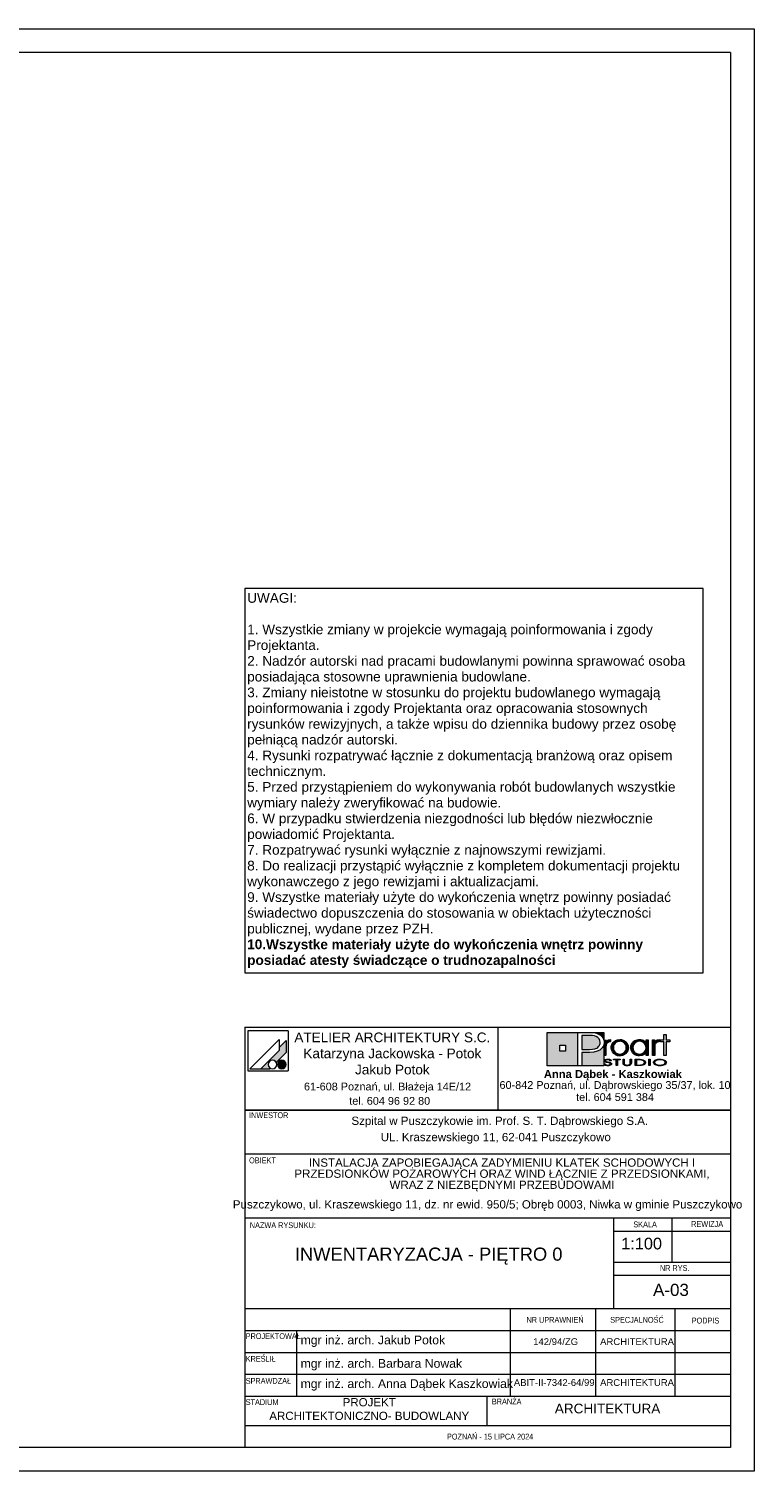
# Paper-space layout 'A-03 INWENTARYZACJA - PIĘTRO 0' of a CAD drawing. Header units: millimetres. Extents: x 0 to 594, y 0 to 297.
# Tile 11 of 11: x 445 to 594, y 0 to 297. Entities that reach past the tile are written whole.
import ezdxf
from ezdxf.xclip import XClip

# ---------------------------------------------------------------- set-up
doc = ezdxf.new("R2010")
doc.units = ezdxf.units.MM
doc.header["$MEASUREMENT"] = 0
doc.header["$XCLIPFRAME"] = 0
doc.layers.add('0_Nr_pióra__2', color=8, linetype='Continuous', lineweight=13)
for name, color, linetype, lineweight, true_color in [('0_Nr_pióra__249', 7, 'Continuous', 5, 0x191919), ('A_Arkusz_Nr_pióra__19', 7, 'Continuous', 5, 0x191919), ('A_Arkusz_Nr_pióra__255', 7, 'Continuous', 15, 0x242424)]:
    doc.layers.add(name, color=color, linetype=linetype, lineweight=lineweight, true_color=true_color)
doc.styles.add('STYL_AUTOMATYCZNY_1', font='arial.ttf')
doc.styles.add('STYL_AUTOMATYCZNY_2', font='ARIALN.TTF')
doc.styles.add('STYL_AUTOMATYCZNY_3', font='arial.ttf')

# ---------------------------------------------------------------- blocks, each defined once
blk = doc.blocks.new('Rysunek_1_1', base_point=(-1772.83, -399.92))
at = {"layer": '0_Nr_pióra__2', "color": 8, "linetype": 'Continuous', "lineweight": 13}
for p, q in [((583.53, 181.78), (489.1, 181.78)), ((489.1, 181.78), (489.1, 102.59)), ((583.53, 102.59), (583.53, 181.78)), ((489.1, 102.59), (583.53, 102.59))]:
    blk.add_line(p, q, dxfattribs=at)
at = {"layer": '0_Nr_pióra__2', "color": 8, "linetype": 'Continuous', "lineweight": 13, "insert": (489.6, 180.82), "char_height": 2, "width": 93.4245, "attachment_point": 1, "line_spacing_factor": 0.972584, "style": 'STYL_AUTOMATYCZNY_1'}
blk.add_mtext('\\A1;{\\pql;\\fArial|b0|i0|c238|p0;\\W1.000000;UWAGI:\\P\\pql;\\fArial|b0|i0|c238|p0;\\W1.000000;\\P\\pql;\\fArial|b0|i0|c238|p0;\\W1.000000;1. Wszystkie zmiany w projekcie wymagają poinformowania i zgody Projektanta.\\P\\pql;\\fArial|b0|i0|c238|p0;\\W1.000000;2. Nadzór autorski nad pracami budowlanymi powinna sprawować osoba posiadająca stosowne uprawnienia budowlane.\\P\\pql;\\fArial|b0|i0|c238|p0;\\W1.000000;3. Zmiany nieistotne w stosunku do projektu budowlanego wymagają poinformowania i zgody Projektanta oraz opracowania stosownych rysunków rewizyjnych, a także wpisu do dziennika budowy przez osobę pełniącą nadzór autorski.\\P\\pql;\\fArial|b0|i0|c238|p0;\\W1.000000;4. Rysunki rozpatrywać łącznie z dokumentacją branżową oraz opisem technicznym.\\P\\pql;\\pt3.76365;\\fArial|b0|i0|c238|p0;\\W1.000000;5. Przed przystąpieniem do wykonywania robót budowlanych wszystkie wymiary należy zweryfikować na budowie.\\P\\pql;\\fArial|b0|i0|c238|p0;\\W1.000000;6. W przypadku stwierdzenia niezgodności lub błędów niezwłocznie powiadomić Projektanta.\\P\\pql;\\fArial|b0|i0|c238|p0;\\W1.000000;7. Rozpatrywać rysunki wyłącznie z najnowszymi rewizjami.\\P\\pql;\\fArial|b0|i0|c238|p0;\\W1.000000;8. Do realizacji przystąpić wyłącznie z kompletem dokumentacji projektu wykonawczego z jego rewizjami i aktualizacjami.\\P\\pql;\\fArial|b0|i0|c238|p0;\\W1.000000;9. Wszystke materiały użyte do wykończenia wnętrz powinny posiadać świadectwo dopuszczenia do stosowania w obiektach użyteczności publicznej, wydane przez PZH.\\P\\pql;\\fArial|b1|i0|c238|p0;\\W1.000000;10.Wszystke materiały użyte do wykończenia wnętrz powinny posiadać atesty świadczące o trudnozapalności}', dxfattribs=at)

psp = doc.layouts.new('A-03 INWENTARYZACJA - PIĘTRO 0')

# ---------------------------------------------------------------- hatches: boundary and pattern name
at = {"layer": 'A_Arkusz_Nr_pióra__19', "linetype": 'Continuous', "lineweight": 0, "true_color": 0x131313}
h = psp.add_hatch(color=250, dxfattribs=at)
h.paths.add_polyline_path([(551.36, 90.34), (557.71, 90.34), (557.71, 83.46), (551.36, 83.46)])
h.paths.add_polyline_path([(553.96, 87.69), (555.15, 87.69), (555.15, 86.49), (553.96, 86.49)], flags=0)
for points in [[(560.17, 89.71), (559.71, 89.72), (558.53, 89.72), (558.53, 86.86), (560.06, 86.86), (560.69, 86.89), (561.19, 86.98), (561.59, 87.13), (561.79, 87.26), (561.96, 87.42), (562.11, 87.61), (562.21, 87.83), (562.28, 88.05), (562.3, 88.28), (562.24, 88.67), (562.07, 89), (561.78, 89.3), (561.48, 89.48), (561.12, 89.62), (560.71, 89.69), (560.5, 89.71)], [(563.03, 90.34), (563.02, 88.83), (562.99, 88.95), (562.83, 89.25), (562.63, 89.52), (562.39, 89.75), (562.11, 89.94), (561.83, 90.07), (561.54, 90.17), (561.23, 90.25), (560.87, 90.3), (560.07, 90.33), (560.02, 90.34)], [(558.53, 83.46), (563.03, 83.46), (563.03, 87.7), (562.73, 87.14), (562.24, 86.71), (561.69, 86.45), (561.02, 86.29), (560.24, 86.24), (558.53, 86.24)]]:
    psp.add_hatch(color=250, dxfattribs=at).paths.add_polyline_path(points)
at = {"layer": 'A_Arkusz_Nr_pióra__19', "linetype": 'Continuous', "lineweight": 5, "true_color": 0x191919}
for points in [[(575.85, 85.58), (575.41, 85.58), (575.41, 88.44), (574.7, 88.44), (574.7, 88.81), (575.41, 88.81), (575.41, 89.94), (575.85, 89.94), (575.85, 88.81), (576.66, 88.81), (576.66, 88.44), (575.85, 88.44)], [(497.6, 88.67), (496.2, 87.26), (496.2, 86.61), (492.43, 82.85), (494.24, 82.85), (494.35, 82.96), (494.22, 83.05), (494.11, 83.16), (494.02, 83.29), (493.96, 83.43), (493.92, 83.58), (493.91, 83.73), (493.92, 83.88), (493.96, 84.03), (494.02, 84.17), (494.11, 84.3), (494.22, 84.4), (494.35, 84.49), (494.49, 84.56), (494.64, 84.6), (494.79, 84.61), (494.94, 84.6), (495.09, 84.56), (495.23, 84.49), (495.36, 84.4), (495.46, 84.3), (495.56, 84.16), (497.6, 86.21), (497.6, 86.51)], [(497.6, 86.21), (497.6, 88.67), (496.2, 87.26), (496.2, 86.61), (492.43, 82.85), (494.24, 82.85), (494.35, 82.96, -1.314777), (495.56, 84.16)], [(563.46, 88.83), (563.02, 88.83), (563.02, 85.58), (563.48, 85.58), (563.49, 87.54, -0.145311), (563.61, 87.99, -0.140329), (564.1, 88.38), (564.45, 88.45), (564.45, 88.88), (564.01, 88.81), (563.68, 88.63), (563.46, 88.34)], [(564.56, 87.22), (564.58, 87.43), (564.63, 87.65), (564.71, 87.86), (564.82, 88.06), (564.95, 88.25), (565.11, 88.41), (565.48, 88.67), (565.88, 88.83), (566.33, 88.89), (566.35, 88.89), (566.33, 88.52), (566.17, 88.5), (566, 88.47), (565.83, 88.41), (565.67, 88.34), (565.53, 88.24), (565.39, 88.13), (565.17, 87.86), (565.04, 87.55), (565, 87.2), (565.04, 86.84), (565.18, 86.52), (565.4, 86.24), (565.68, 86.04), (565.99, 85.91), (566.17, 85.89), (566.15, 85.52), (565.88, 85.55), (565.47, 85.71), (565.11, 85.97), (564.8, 86.33), (564.62, 86.75)], [(566.86, 85.58), (566.6, 85.52), (566.33, 85.5), (566.15, 85.52), (566.17, 85.89), (566.34, 85.87), (566.69, 85.91), (567, 86.04), (567.28, 86.26), (567.5, 86.53), (567.62, 86.85), (567.64, 86.96), (568.05, 86.8), (567.97, 86.56), (567.8, 86.26), (567.61, 86.03), (567.38, 85.84), (567.12, 85.68)], [(566.33, 88.52), (566.68, 88.47), (567, 88.33), (567.29, 88.11), (567.5, 87.85), (567.62, 87.55), (567.67, 87.21), (567.64, 86.96), (568.05, 86.8), (568.07, 86.87), (568.1, 87.2), (568.08, 87.43), (568.03, 87.67), (567.93, 87.91), (567.77, 88.17), (567.56, 88.4), (567.3, 88.6), (567, 88.76), (566.68, 88.85), (566.35, 88.89)], [(574.14, 88.38), (574.05, 88.34), (573.97, 88.29), (573.87, 88.23), (573.76, 88.12), (573.67, 88.01), (573.6, 87.9), (573.56, 87.78), (573.53, 87.63), (573.52, 87.46), (573.52, 85.58), (573.07, 85.58), (573.07, 88.81), (573.5, 88.81), (573.5, 88.34), (573.72, 88.63), (574.05, 88.81), (574.49, 88.88), (574.49, 88.45), (574.36, 88.43), (574.24, 88.41)], [(496.36, 84.53), (497.02, 82.9, -0.39153), (495.92, 83.36, -0.418968)], [(496.36, 84.53), (497.02, 82.9, 0.455663), (497.49, 84.15, 0.390402)], [(563.33, 83.87), (563.06, 83.87), (563.08, 83.79), (563.13, 83.71), (563.2, 83.64), (563.28, 83.59), (563.36, 83.56), (563.43, 83.54), (563.48, 83.52), (563.61, 83.49), (563.74, 83.48), (563.82, 83.49), (563.9, 83.48), (564.05, 83.49), (564.24, 83.53), (564.41, 83.6), (564.52, 83.68), (564.59, 83.77), (564.62, 83.87), (564.61, 83.92), (564.58, 83.98), (564.55, 84.03), (564.49, 84.08), (564.44, 84.12), (564.35, 84.16), (564.3, 84.18), (564.2, 84.21), (564.16, 84.22), (564.15, 84.07), (564.19, 84.05), (564.29, 84), (564.34, 83.93), (564.36, 83.86), (564.35, 83.8), (564.31, 83.74), (564.23, 83.68), (564.17, 83.65), (564.11, 83.64), (564.02, 83.61), (563.94, 83.6), (563.87, 83.6), (563.8, 83.6), (563.71, 83.61), (563.63, 83.62), (563.56, 83.64), (563.49, 83.67), (563.45, 83.7), (563.39, 83.74), (563.35, 83.8)], [(564.29, 84.49), (564.55, 84.49), (564.53, 84.59), (564.47, 84.67), (564.35, 84.75), (564.21, 84.81), (564.04, 84.84), (563.85, 84.85), (563.66, 84.84), (563.49, 84.8), (563.34, 84.74), (563.23, 84.67), (563.16, 84.59), (563.14, 84.5), (563.16, 84.4), (563.22, 84.33), (563.32, 84.26), (563.4, 84.22), (563.47, 84.2), (563.53, 84.19), (563.65, 84.16), (563.76, 84.15), (563.88, 84.13), (563.99, 84.11), (564.07, 84.09), (564.15, 84.07), (564.16, 84.22), (564.04, 84.24), (563.88, 84.26), (563.69, 84.3), (563.6, 84.32), (563.52, 84.35), (563.45, 84.39), (563.41, 84.44), (563.4, 84.5), (563.42, 84.57), (563.46, 84.62), (563.54, 84.67), (563.62, 84.7), (563.72, 84.73), (563.81, 84.73), (563.9, 84.73), (563.99, 84.72), (564.07, 84.7), (564.15, 84.67), (564.22, 84.62), (564.27, 84.56)], [(565.85, 83.5), (565.6, 83.5), (565.6, 84.71), (565.02, 84.71), (565.02, 84.83), (566.43, 84.83), (566.43, 84.71), (565.85, 84.71)], [(568.45, 83.6), (568.36, 83.56), (568.25, 83.52), (568.12, 83.5), (567.99, 83.48), (567.86, 83.48), (567.67, 83.49), (567.5, 83.52), (567.34, 83.56), (567.15, 83.67), (567.03, 83.82), (567, 84), (567, 84.83), (567.25, 84.83), (567.25, 84), (567.26, 83.9), (567.31, 83.81), (567.37, 83.74, 0.154269), (567.86, 83.61, 0.149724), (568.34, 83.73), (568.41, 83.81)], [(568.41, 83.81), (568.45, 83.9), (568.46, 84), (568.46, 84.83), (568.72, 84.83), (568.72, 84), (568.7, 83.86), (568.63, 83.74), (568.53, 83.65), (568.45, 83.6)], [(569.76, 83.62), (570.04, 83.62), (570.04, 83.5), (569.51, 83.5), (569.51, 84.83), (570.04, 84.83), (570.04, 84.71), (569.76, 84.71)], [(570.23, 84.83), (570.55, 84.82), (570.75, 84.79), (570.75, 84.66), (570.59, 84.68), (570.38, 84.7), (570.13, 84.71), (570.04, 84.71), (570.04, 84.83)], [(570.74, 83.53), (570.72, 83.53), (570.5, 83.51), (570.25, 83.5), (570.04, 83.5), (570.04, 83.62), (570.13, 83.62), (570.28, 83.62), (570.45, 83.63), (570.53, 83.63), (570.66, 83.65), (570.74, 83.67)], [(571.07, 84.72), (571.23, 84.65), (571.36, 84.58), (571.48, 84.49), (571.57, 84.38), (571.62, 84.27), (571.64, 84.16), (571.61, 84.02), (571.53, 83.89), (571.39, 83.77), (571.25, 83.68), (571.09, 83.62), (570.92, 83.57), (570.74, 83.53), (570.74, 83.67), (570.88, 83.7), (571.07, 83.77), (571.22, 83.87), (571.31, 83.96), (571.37, 84.06), (571.39, 84.17), (571.37, 84.28), (571.3, 84.38), (571.21, 84.47), (571.08, 84.55), (570.93, 84.61), (570.75, 84.66), (570.75, 84.79), (570.83, 84.78)], [(572.57, 83.5), (572.32, 83.5), (572.32, 84.83), (572.57, 84.83)]]:
    psp.add_hatch(color=250, dxfattribs=at).paths.add_polyline_path(points)
h = psp.add_hatch(color=250, dxfattribs=at)
h.paths.add_polyline_path([(571.73, 86.15), (571.36, 85.79), (570.91, 85.57), (570.39, 85.5), (570.06, 85.53), (569.75, 85.61), (569.44, 85.75), (569.18, 85.92), (568.96, 86.14), (568.78, 86.41), (568.66, 86.67), (568.59, 86.93), (568.57, 87.2), (568.58, 87.41), (568.63, 87.61), (568.7, 87.82), (568.79, 88.02), (568.91, 88.19), (569.05, 88.36), (569.24, 88.52), (569.44, 88.65), (569.67, 88.76), (569.91, 88.83), (570.15, 88.87), (570.4, 88.89), (570.67, 88.87), (570.92, 88.81), (571.15, 88.72), (571.37, 88.59), (571.56, 88.43), (571.73, 88.24), (571.73, 88.51), (571.73, 88.81), (572.17, 88.81), (572.17, 87.53), (572.17, 85.58), (571.73, 85.58), (571.73, 85.83)])
h.paths.add_polyline_path([(569.81, 88.38, 0.471077), (569.22, 86.5, 0.494724), (571.4, 86.34, 0.387258), (571.36, 88.1, 0.314042)], flags=0)
h = psp.add_hatch(color=250, dxfattribs=at)
h.paths.add_polyline_path([(574.59, 84.85, 0.130991), (573.56, 84.6, 0.250658), (573.25, 84.17, 0.250617), (573.5, 83.77, 0.141351), (574.59, 83.48, 0.117723), (575.58, 83.7, 0.245905), (575.93, 84.16, 0.237366), (575.68, 84.56, 0.143887)])
h.paths.add_polyline_path([(574.59, 84.73, 0.128597), (573.81, 84.56), (573.72, 84.5), (573.65, 84.45), (573.58, 84.37), (573.54, 84.31), (573.51, 84.24), (573.5, 84.17), (573.53, 84.03), (573.62, 83.91), (573.78, 83.79, 0.126974), (574.59, 83.6, 0.113214), (575.35, 83.76), (575.49, 83.86), (575.58, 83.93), (575.63, 84.01), (575.66, 84.08), (575.67, 84.16), (575.65, 84.26), (575.6, 84.36), (575.52, 84.45), (575.39, 84.55, 0.11716)], flags=0)

# ---------------------------------------------------------------- linework, layer by layer
at = {"layer": '0_Nr_pióra__249', "color": 250, "linetype": 'Continuous', "lineweight": 5, "true_color": 0x191919}
for p, q in [((489.75, 90.68), (489.75, 82.41)), ((498.01, 90.68), (489.75, 90.68)), ((498.01, 90.68), (498.01, 82.41)), ((551.36, 90.34), (563.03, 90.34)), ((551.36, 83.46), (551.36, 90.34)), ((557.71, 83.46), (557.71, 90.34)), ((557.71, 90.34), (559.99, 90.34)), ((558.53, 89.72), (558.53, 86.86)), ((559.71, 89.72), (558.53, 89.72)), ((560.17, 89.71), (559.71, 89.72)), ((559.99, 90.34), (560.46, 90.33)), ((560.5, 89.71), (560.17, 89.71)), ((560.46, 90.33), (560.87, 90.3)), ((560.71, 89.69), (560.5, 89.71)), ((561.12, 89.62), (560.71, 89.69)), ((560.87, 90.3), (561.23, 90.25)), ((561.48, 89.48), (561.12, 89.62)), ((561.23, 90.25), (561.54, 90.17)), ((561.79, 89.29), (561.48, 89.48)), ((561.54, 90.17), (561.83, 90.07)), ((562.07, 89), (561.79, 89.29)), ((561.83, 90.07), (562.11, 89.94)), ((562.11, 89.94), (562.39, 89.75)), ((562.39, 89.75), (562.63, 89.52)), ((562.63, 89.52), (562.83, 89.25)), ((562.83, 89.25), (562.99, 88.95)), ((563.03, 90.34), (563.02, 88.81)), ((575.41, 88.81), (575.41, 89.94)), ((575.41, 89.94), (575.85, 89.94)), ((575.85, 89.94), (575.85, 88.81)), ((496.2, 88.91), (490.13, 82.85)), ((496.2, 86.61), (492.43, 82.85)), ((497.6, 86.21), (495.56, 84.16)), ((496.2, 88.91), (496.2, 86.61)), ((497.6, 88.67), (496.2, 87.26)), ((497.6, 88.67), (497.6, 86.51)), ((497.6, 86.51), (497.6, 86.21)), ((553.96, 87.69), (555.15, 87.69)), ((553.96, 87.69), (555.15, 87.69)), ((553.96, 86.49), (553.96, 87.69)), ((555.15, 86.49), (553.96, 86.49)), ((555.15, 87.69), (555.15, 86.49)), ((555.15, 87.69), (555.15, 86.49)), ((558.53, 86.86), (560.06, 86.86)), ((558.53, 86.24), (558.53, 83.46)), ((560.19, 86.24), (558.53, 86.24)), ((560.06, 86.86), (560.69, 86.89)), ((561, 86.29), (560.19, 86.24)), ((560.69, 86.89), (561.19, 86.98)), ((561.69, 86.45), (561, 86.29)), ((561.19, 86.98), (561.59, 87.13)), ((561.59, 87.13), (561.79, 87.26)), ((562.24, 86.71), (561.69, 86.45)), ((561.79, 87.26), (561.96, 87.42)), ((561.96, 87.42), (562.11, 87.61)), ((562.24, 88.67), (562.07, 89)), ((562.11, 87.61), (562.21, 87.83)), ((562.21, 87.83), (562.28, 88.05)), ((562.3, 88.28), (562.24, 88.67)), ((562.73, 87.14), (562.24, 86.71)), ((562.28, 88.05), (562.3, 88.28)), ((563.02, 87.66), (562.73, 87.14)), ((562.99, 88.95), (563.08, 88.62)), ((563.12, 88.27), (563.02, 87.66)), ((563.03, 87.67), (563.03, 83.46)), ((563.08, 88.62), (563.12, 88.27)), ((563.46, 88.81), (563.46, 88.34)), ((563.46, 88.34), (563.68, 88.63)), ((563.49, 87.63), (563.48, 87.46)), ((563.48, 87.46), (563.48, 85.58)), ((563.52, 87.78), (563.49, 87.63)), ((563.56, 87.9), (563.52, 87.78)), ((563.63, 88.01), (563.56, 87.9)), ((563.72, 88.12), (563.63, 88.01)), ((563.68, 88.63), (564.01, 88.81)), ((563.83, 88.23), (563.72, 88.12)), ((563.92, 88.29), (563.83, 88.23)), ((564.01, 88.34), (563.92, 88.29)), ((564.01, 88.81), (564.45, 88.88)), ((564.1, 88.38), (564.01, 88.34)), ((564.2, 88.41), (564.1, 88.38)), ((564.32, 88.43), (564.2, 88.41)), ((564.45, 88.45), (564.32, 88.43)), ((564.45, 88.88), (564.45, 88.45)), ((564.56, 87.22), (564.58, 87.43)), ((564.62, 86.75), (564.56, 87.22)), ((564.58, 87.43), (564.63, 87.65)), ((564.8, 86.33), (564.62, 86.75)), ((564.63, 87.65), (564.71, 87.86)), ((564.71, 87.86), (564.82, 88.06)), ((565.11, 85.97), (564.8, 86.33)), ((564.82, 88.06), (564.95, 88.25)), ((564.95, 88.25), (565.11, 88.41)), ((565.04, 87.55), (565, 87.2)), ((565, 87.2), (565.04, 86.84)), ((565.17, 87.86), (565.04, 87.55)), ((565.04, 86.84), (565.18, 86.52)), ((565.11, 88.41), (565.48, 88.67)), ((565.39, 88.13), (565.17, 87.86)), ((565.18, 86.52), (565.4, 86.24)), ((565.53, 88.24), (565.39, 88.13)), ((565.4, 86.24), (565.68, 86.04)), ((565.48, 88.67), (565.88, 88.83)), ((565.67, 88.34), (565.53, 88.24)), ((565.83, 88.41), (565.67, 88.34)), ((566, 88.47), (565.83, 88.41)), ((565.88, 88.83), (566.33, 88.89)), ((566.17, 88.5), (566, 88.47)), ((566.34, 88.52), (566.17, 88.5)), ((566.33, 88.89), (566.67, 88.86)), ((566.68, 88.47), (566.34, 88.52)), ((566.67, 88.86), (567, 88.76)), ((567, 88.33), (566.68, 88.47)), ((567, 88.76), (567.3, 88.6)), ((567.29, 88.11), (567, 88.33)), ((567, 86.04), (567.28, 86.26)), ((567.28, 86.26), (567.5, 86.53)), ((567.5, 87.85), (567.29, 88.11)), ((567.3, 88.6), (567.56, 88.4)), ((567.62, 87.55), (567.5, 87.85)), ((567.5, 86.53), (567.62, 86.85)), ((567.56, 88.4), (567.77, 88.17)), ((567.8, 86.26), (567.61, 86.03)), ((567.67, 87.21), (567.62, 87.55)), ((567.62, 86.85), (567.67, 87.21)), ((567.77, 88.17), (567.94, 87.9)), ((567.97, 86.56), (567.8, 86.26)), ((567.94, 87.9), (568.03, 87.67)), ((568.07, 86.87), (567.97, 86.56)), ((568.03, 87.67), (568.08, 87.43)), ((568.1, 87.2), (568.07, 86.87)), ((568.08, 87.43), (568.1, 87.2)), ((568.57, 87.2), (568.58, 87.41)), ((568.59, 86.93), (568.57, 87.2)), ((568.58, 87.41), (568.63, 87.61)), ((568.66, 86.67), (568.59, 86.93)), ((568.63, 87.61), (568.7, 87.82)), ((568.78, 86.41), (568.66, 86.67)), ((568.7, 87.82), (568.79, 88.02)), ((568.96, 86.14), (568.78, 86.41)), ((568.79, 88.02), (568.91, 88.19)), ((568.91, 88.19), (569.05, 88.36)), ((569.18, 85.92), (568.96, 86.14)), ((569.05, 87.55), (569.01, 87.22)), ((569.01, 87.22), (569.05, 86.87)), ((569.05, 88.36), (569.24, 88.52)), ((569.19, 87.85), (569.05, 87.55)), ((569.05, 86.87), (569.18, 86.55)), ((569.18, 86.55), (569.4, 86.28)), ((569.41, 88.12), (569.19, 87.85)), ((569.24, 88.52), (569.44, 88.65)), ((569.4, 86.28), (569.53, 86.16)), ((569.71, 88.34), (569.41, 88.12)), ((569.44, 88.65), (569.67, 88.76)), ((569.53, 86.16), (569.68, 86.06)), ((569.67, 88.76), (569.91, 88.83)), ((570.03, 88.47), (569.71, 88.34)), ((569.91, 88.83), (570.15, 88.87)), ((570.39, 88.52), (570.03, 88.47)), ((570.15, 88.87), (570.4, 88.89)), ((570.75, 88.47), (570.39, 88.52)), ((570.4, 88.89), (570.67, 88.87)), ((570.67, 88.87), (570.92, 88.81)), ((571.06, 88.34), (570.75, 88.47)), ((570.92, 88.81), (571.15, 88.72)), ((571.34, 88.12), (571.06, 88.34)), ((571.06, 86.05), (571.34, 86.26)), ((571.15, 88.72), (571.37, 88.59)), ((571.56, 87.85), (571.34, 88.12)), ((571.34, 86.26), (571.56, 86.54)), ((571.73, 86.15), (571.36, 85.79)), ((571.37, 88.59), (571.56, 88.43)), ((571.56, 88.43), (571.73, 88.24)), ((571.69, 87.54), (571.56, 87.85)), ((571.56, 86.54), (571.69, 86.85)), ((571.73, 87.19), (571.69, 87.54)), ((571.69, 86.85), (571.73, 87.19)), ((571.73, 88.24), (571.73, 88.81)), ((571.73, 88.81), (572.17, 88.81)), ((571.73, 85.58), (571.73, 86.15)), ((572.17, 88.81), (572.17, 85.58)), ((573.07, 85.58), (573.07, 88.81)), ((573.07, 88.81), (573.5, 88.81)), ((573.5, 88.81), (573.5, 88.34)), ((573.5, 88.34), (573.72, 88.63)), ((573.53, 87.63), (573.52, 87.46)), ((573.52, 87.46), (573.52, 85.58)), ((573.56, 87.78), (573.53, 87.63)), ((573.6, 87.9), (573.56, 87.78)), ((573.67, 88.01), (573.6, 87.9)), ((573.76, 88.12), (573.67, 88.01)), ((573.72, 88.63), (574.05, 88.81)), ((573.87, 88.23), (573.76, 88.12)), ((573.97, 88.29), (573.87, 88.23)), ((574.05, 88.34), (573.97, 88.29)), ((574.05, 88.81), (574.49, 88.88)), ((574.14, 88.38), (574.05, 88.34)), ((574.24, 88.41), (574.14, 88.38)), ((574.36, 88.43), (574.24, 88.41)), ((574.49, 88.45), (574.36, 88.43)), ((574.49, 88.88), (574.49, 88.45)), ((574.7, 88.44), (574.7, 88.81)), ((574.7, 88.81), (575.41, 88.81)), ((575.41, 88.44), (574.7, 88.44)), ((575.41, 85.58), (575.41, 88.44)), ((575.85, 88.81), (576.66, 88.81)), ((576.66, 88.44), (575.85, 88.44)), ((575.85, 88.44), (575.85, 85.58)), ((576.66, 88.81), (576.66, 88.44)), ((563.03, 83.46), (551.36, 83.46)), ((558.53, 83.46), (557.71, 83.46)), ((563.48, 85.58), (563.02, 85.58)), ((563.08, 83.79), (563.06, 83.87)), ((563.06, 83.87), (563.33, 83.87)), ((563.13, 83.71), (563.08, 83.79)), ((563.2, 83.64), (563.13, 83.71)), ((563.14, 84.5), (563.16, 84.59)), ((563.16, 84.4), (563.14, 84.5)), ((563.16, 84.59), (563.23, 84.67)), ((563.22, 84.33), (563.16, 84.4)), ((563.28, 83.59), (563.2, 83.64)), ((563.32, 84.26), (563.22, 84.33)), ((563.23, 84.67), (563.34, 84.74)), ((563.37, 83.55), (563.28, 83.59)), ((563.37, 84.23), (563.32, 84.26)), ((563.33, 83.87), (563.35, 83.8)), ((563.34, 84.74), (563.49, 84.8)), ((563.35, 83.8), (563.39, 83.74)), ((563.43, 84.21), (563.37, 84.23)), ((563.48, 83.52), (563.37, 83.55)), ((563.39, 83.74), (563.45, 83.7)), ((563.41, 84.56), (563.4, 84.5)), ((563.4, 84.5), (563.41, 84.44)), ((563.46, 84.62), (563.41, 84.56)), ((563.41, 84.44), (563.45, 84.39)), ((563.5, 84.19), (563.43, 84.21)), ((563.45, 84.39), (563.52, 84.35)), ((563.45, 83.7), (563.5, 83.67)), ((563.54, 84.67), (563.46, 84.62)), ((563.59, 83.5), (563.48, 83.52)), ((563.49, 84.8), (563.66, 84.84)), ((563.58, 84.18), (563.5, 84.19)), ((563.5, 83.67), (563.56, 83.64)), ((563.52, 84.35), (563.6, 84.32)), ((563.62, 84.7), (563.54, 84.67)), ((563.56, 83.64), (563.63, 83.62)), ((563.68, 84.16), (563.58, 84.18)), ((563.72, 83.48), (563.59, 83.5)), ((563.6, 84.32), (563.73, 84.29)), ((563.72, 84.73), (563.62, 84.7)), ((563.63, 83.62), (563.7, 83.61)), ((563.66, 84.84), (563.85, 84.85)), ((563.8, 84.14), (563.68, 84.16)), ((563.7, 83.61), (563.77, 83.6)), ((563.83, 84.73), (563.72, 84.73)), ((563.84, 83.48), (563.72, 83.48)), ((563.73, 84.29), (563.89, 84.26)), ((563.77, 83.6), (563.85, 83.6)), ((563.96, 84.12), (563.8, 84.14)), ((563.95, 84.72), (563.83, 84.73)), ((564.05, 83.49), (563.84, 83.48)), ((563.85, 84.85), (564.04, 84.84)), ((563.85, 83.6), (563.92, 83.6)), ((563.89, 84.26), (564.03, 84.24)), ((563.92, 83.6), (563.98, 83.61)), ((564.06, 84.7), (563.95, 84.72)), ((564.09, 84.09), (563.96, 84.12)), ((563.98, 83.61), (564.05, 83.62)), ((564.03, 84.24), (564.13, 84.22)), ((564.04, 84.84), (564.21, 84.81)), ((564.05, 83.62), (564.12, 83.64)), ((564.24, 83.53), (564.05, 83.49)), ((564.15, 84.67), (564.06, 84.7)), ((564.19, 84.05), (564.09, 84.09)), ((564.12, 83.64), (564.18, 83.66)), ((564.13, 84.22), (564.2, 84.21)), ((564.22, 84.62), (564.15, 84.67)), ((564.18, 83.66), (564.23, 83.68)), ((564.29, 84), (564.19, 84.05)), ((564.2, 84.21), (564.25, 84.2)), ((564.21, 84.81), (564.35, 84.75)), ((564.27, 84.56), (564.22, 84.62)), ((564.23, 83.68), (564.3, 83.74)), ((564.41, 83.6), (564.24, 83.53)), ((564.25, 84.2), (564.31, 84.18)), ((564.29, 84.49), (564.27, 84.56)), ((564.55, 84.49), (564.29, 84.49)), ((564.34, 83.93), (564.29, 84)), ((564.3, 83.74), (564.35, 83.8)), ((564.31, 84.18), (564.36, 84.16)), ((564.36, 83.86), (564.34, 83.93)), ((564.35, 84.75), (564.47, 84.67)), ((564.35, 83.8), (564.36, 83.86)), ((564.36, 84.16), (564.44, 84.12)), ((564.52, 83.68), (564.41, 83.6)), ((564.44, 84.12), (564.5, 84.08)), ((564.47, 84.67), (564.53, 84.59)), ((564.5, 84.08), (564.55, 84.03)), ((564.59, 83.77), (564.52, 83.68)), ((564.53, 84.59), (564.55, 84.49)), ((564.55, 84.03), (564.59, 83.98)), ((564.59, 83.98), (564.61, 83.92)), ((564.62, 83.87), (564.59, 83.77)), ((564.61, 83.92), (564.62, 83.87)), ((565.02, 84.71), (565.02, 84.83)), ((565.02, 84.83), (566.43, 84.83)), ((565.6, 84.71), (565.02, 84.71)), ((565.47, 85.71), (565.11, 85.97)), ((565.88, 85.55), (565.47, 85.71)), ((565.6, 83.5), (565.6, 84.71)), ((565.85, 83.5), (565.6, 83.5)), ((565.68, 86.04), (565.99, 85.91)), ((566.43, 84.71), (565.85, 84.71)), ((565.85, 84.71), (565.85, 83.5)), ((566.33, 85.5), (565.88, 85.55)), ((565.99, 85.91), (566.34, 85.87)), ((566.6, 85.52), (566.33, 85.5)), ((566.34, 85.87), (566.69, 85.91)), ((566.43, 84.83), (566.43, 84.71)), ((566.86, 85.58), (566.6, 85.52)), ((566.69, 85.91), (567, 86.04)), ((567.12, 85.68), (566.86, 85.58)), ((567, 84.83), (567.25, 84.83)), ((567, 84), (567, 84.83)), ((567.03, 83.82), (567, 84)), ((567.15, 83.67), (567.03, 83.82)), ((567.38, 85.84), (567.12, 85.68)), ((567.34, 83.56), (567.15, 83.67)), ((567.25, 84.83), (567.25, 84)), ((567.25, 84), (567.26, 83.9)), ((567.26, 83.9), (567.31, 83.81)), ((567.31, 83.81), (567.38, 83.73)), ((567.5, 83.52), (567.34, 83.56)), ((567.61, 86.03), (567.38, 85.84)), ((567.38, 83.73), (567.43, 83.7)), ((567.43, 83.7), (567.5, 83.67)), ((567.5, 83.67), (567.58, 83.64)), ((567.67, 83.49), (567.5, 83.52)), ((567.58, 83.64), (567.67, 83.62)), ((567.67, 83.62), (567.76, 83.61)), ((567.86, 83.48), (567.67, 83.49)), ((567.76, 83.61), (567.86, 83.61)), ((567.86, 83.61), (567.95, 83.61)), ((567.99, 83.48), (567.86, 83.48)), ((567.95, 83.61), (568.04, 83.62)), ((568.12, 83.5), (567.99, 83.48)), ((568.04, 83.62), (568.13, 83.64)), ((568.25, 83.52), (568.12, 83.5)), ((568.13, 83.64), (568.21, 83.67)), ((568.21, 83.67), (568.28, 83.7)), ((568.36, 83.56), (568.25, 83.52)), ((568.28, 83.7), (568.34, 83.73)), ((568.34, 83.73), (568.41, 83.81)), ((568.45, 83.6), (568.36, 83.56)), ((568.41, 83.81), (568.45, 83.9)), ((568.45, 83.9), (568.46, 84)), ((568.53, 83.65), (568.45, 83.6)), ((568.46, 84), (568.46, 84.83)), ((568.46, 84.83), (568.72, 84.83)), ((568.63, 83.74), (568.53, 83.65)), ((568.7, 83.86), (568.63, 83.74)), ((568.72, 84), (568.7, 83.86)), ((568.72, 84.83), (568.72, 84)), ((569.44, 85.75), (569.18, 85.92)), ((569.75, 85.61), (569.44, 85.75)), ((569.51, 83.5), (569.51, 84.83)), ((569.51, 84.83), (570.04, 84.83)), ((569.51, 83.5), (569.51, 84.83)), ((569.51, 84.83), (570.23, 84.83)), ((570.04, 83.5), (569.51, 83.5)), ((570.25, 83.5), (569.51, 83.5)), ((569.68, 86.06), (569.85, 85.98)), ((570.06, 85.53), (569.75, 85.61)), ((570.04, 84.71), (569.76, 84.71)), ((569.76, 84.71), (569.76, 83.62)), ((570.13, 84.71), (569.76, 84.71)), ((569.76, 84.71), (569.76, 83.62)), ((569.76, 83.62), (570.04, 83.62)), ((569.76, 83.62), (570.13, 83.62)), ((569.85, 85.98), (570.03, 85.92)), ((570.03, 85.92), (570.21, 85.88)), ((570.04, 84.83), (570.04, 84.71)), ((570.04, 83.62), (570.04, 83.5)), ((570.39, 85.5), (570.06, 85.53)), ((570.38, 84.7), (570.13, 84.71)), ((570.13, 83.62), (570.35, 83.62)), ((570.21, 85.88), (570.39, 85.87)), ((570.23, 84.83), (570.55, 84.82)), ((570.5, 83.51), (570.25, 83.5)), ((570.35, 83.62), (570.53, 83.63)), ((570.59, 84.68), (570.38, 84.7)), ((570.39, 85.87), (570.74, 85.91)), ((570.91, 85.57), (570.39, 85.5)), ((570.72, 83.53), (570.5, 83.51)), ((570.53, 83.63), (570.68, 83.65)), ((570.55, 84.82), (570.83, 84.78)), ((570.77, 84.65), (570.59, 84.68)), ((570.68, 83.65), (570.89, 83.7)), ((570.92, 83.57), (570.72, 83.53)), ((570.74, 85.91), (571.06, 86.05)), ((570.93, 84.61), (570.77, 84.65)), ((570.83, 84.78), (571.07, 84.72)), ((570.89, 83.7), (571.07, 83.77)), ((571.36, 85.79), (570.91, 85.57)), ((571.09, 83.62), (570.92, 83.57)), ((571.07, 84.55), (570.93, 84.61)), ((571.07, 84.72), (571.23, 84.65)), ((571.2, 84.48), (571.07, 84.55)), ((571.07, 83.77), (571.22, 83.87)), ((571.25, 83.68), (571.09, 83.62)), ((571.3, 84.38), (571.2, 84.48)), ((571.22, 83.87), (571.31, 83.96)), ((571.23, 84.65), (571.36, 84.58)), ((571.39, 83.77), (571.25, 83.68)), ((571.37, 84.28), (571.3, 84.38)), ((571.31, 83.96), (571.37, 84.06)), ((571.36, 84.58), (571.48, 84.49)), ((571.39, 84.17), (571.37, 84.28)), ((571.37, 84.06), (571.39, 84.17)), ((571.53, 83.89), (571.39, 83.77)), ((571.48, 84.49), (571.57, 84.38)), ((571.61, 84.02), (571.53, 83.89)), ((571.57, 84.38), (571.62, 84.27)), ((571.64, 84.16), (571.61, 84.02)), ((571.62, 84.27), (571.64, 84.16)), ((572.17, 85.58), (571.73, 85.58)), ((572.32, 83.5), (572.32, 84.83)), ((572.32, 84.83), (572.57, 84.83)), ((572.32, 83.5), (572.32, 84.83)), ((572.32, 84.83), (572.57, 84.83)), ((572.57, 83.5), (572.32, 83.5)), ((572.57, 83.5), (572.32, 83.5)), ((572.57, 84.83), (572.57, 83.5)), ((572.57, 84.83), (572.57, 83.5)), ((573.52, 85.58), (573.07, 85.58)), ((573.25, 84.17), (573.27, 84.28)), ((573.26, 84.07), (573.25, 84.17)), ((573.31, 83.97), (573.26, 84.07)), ((573.27, 84.28), (573.33, 84.39)), ((573.38, 83.87), (573.31, 83.97)), ((573.33, 84.39), (573.42, 84.5)), ((573.5, 83.77), (573.38, 83.87)), ((573.42, 84.5), (573.56, 84.6)), ((573.51, 84.24), (573.5, 84.17)), ((573.5, 84.17), (573.53, 84.03)), ((573.65, 83.67), (573.5, 83.77)), ((573.54, 84.31), (573.51, 84.24)), ((573.53, 84.03), (573.62, 83.91)), ((573.58, 84.37), (573.54, 84.31)), ((573.56, 84.6), (573.73, 84.69)), ((573.64, 84.44), (573.58, 84.37)), ((573.62, 83.91), (573.77, 83.79)), ((573.72, 84.5), (573.64, 84.44)), ((573.84, 83.6), (573.65, 83.67)), ((573.81, 84.56), (573.72, 84.5)), ((573.73, 84.69), (573.93, 84.76)), ((573.77, 83.79), (573.88, 83.74)), ((574.04, 84.66), (573.81, 84.56)), ((574.07, 83.53), (573.84, 83.6)), ((573.88, 83.74), (574, 83.69)), ((573.93, 84.76), (574.14, 84.81)), ((574, 83.69), (574.13, 83.65)), ((574.3, 84.71), (574.04, 84.66)), ((574.33, 83.49), (574.07, 83.53)), ((574.13, 83.65), (574.28, 83.62)), ((574.14, 84.81), (574.35, 84.84)), ((574.28, 83.62), (574.43, 83.6)), ((574.59, 84.73), (574.3, 84.71)), ((574.59, 83.48), (574.33, 83.49)), ((574.35, 84.84), (574.59, 84.85)), ((574.43, 83.6), (574.59, 83.6)), ((574.59, 84.85), (574.85, 84.84)), ((574.76, 84.72), (574.59, 84.73)), ((574.59, 83.6), (574.81, 83.61)), ((574.78, 83.48), (574.59, 83.48)), ((574.93, 84.7), (574.76, 84.72)), ((574.97, 83.51), (574.78, 83.48)), ((574.81, 83.61), (575.01, 83.64)), ((574.85, 84.84), (575.1, 84.8)), ((575.09, 84.67), (574.93, 84.7)), ((575.15, 83.54), (574.97, 83.51)), ((575.01, 83.64), (575.2, 83.7)), ((575.26, 84.61), (575.09, 84.67)), ((575.1, 84.8), (575.34, 84.73)), ((575.31, 83.59), (575.15, 83.54)), ((575.2, 83.7), (575.35, 83.76)), ((575.4, 84.54), (575.26, 84.61)), ((575.45, 83.64), (575.31, 83.59)), ((575.34, 84.73), (575.53, 84.65)), ((575.35, 83.76), (575.48, 83.84)), ((575.52, 84.45), (575.4, 84.54)), ((575.85, 85.58), (575.41, 85.58)), ((575.58, 83.7), (575.45, 83.64)), ((575.48, 83.84), (575.58, 83.93)), ((575.6, 84.36), (575.52, 84.45)), ((575.53, 84.65), (575.68, 84.56)), ((575.58, 83.93), (575.63, 84.01)), ((575.77, 83.84), (575.58, 83.7)), ((575.65, 84.26), (575.6, 84.36)), ((575.63, 84.01), (575.66, 84.08)), ((575.67, 84.16), (575.65, 84.26)), ((575.66, 84.08), (575.67, 84.16)), ((575.68, 84.56), (575.8, 84.45)), ((575.89, 84), (575.77, 83.84)), ((575.8, 84.45), (575.87, 84.36)), ((575.87, 84.36), (575.91, 84.26)), ((575.93, 84.16), (575.89, 84)), ((575.91, 84.26), (575.93, 84.16)), ((489.75, 82.41), (498.01, 82.41)), ((490.13, 82.85), (494.24, 82.85)), ((494.35, 82.96), (494.24, 82.85))]:
    psp.add_line(p, q, dxfattribs=at)
for centre, start, end in [((494.79, 83.73), 0, 180), ((494.79, 83.73), 180, 0), ((496.72, 83.73), 0, 180), ((496.72, 83.73), 180, 0)]:
    psp.add_arc(centre, 0.882, start, end, dxfattribs=at)
at = {"layer": 'A_Arkusz_Nr_pióra__255', "color": 250, "linetype": 'Continuous', "lineweight": 15, "true_color": 0x242424}
for p, q in [((589.1, 292.1), (29.9, 292.1)), ((589.1, 292.1), (589.1, 4.9)), ((489.1, 91.43), (589.1, 91.43)), ((489.1, 91.43), (489.1, 74.35)), ((541.22, 91.43), (541.22, 74.35)), ((489.1, 74.35), (589.1, 74.35)), ((489.1, 74.35), (489.1, 4.9)), ((589.1, 74.35), (489.1, 74.35)), ((489.1, 65.35), (589.1, 65.35)), ((489.1, 52.15), (589.1, 52.15)), ((565.1, 33.46), (565.1, 52.15)), ((577.1, 43.06), (577.1, 52.15)), ((565.1, 49.43), (589.1, 49.43)), ((565.1, 43.06), (589.1, 43.06)), ((565.1, 40.34), (589.1, 40.34)), ((489.1, 33.46), (589.1, 33.46)), ((543.85, 15.46), (543.85, 33.46)), ((561.43, 15.46), (561.43, 33.46)), ((577.75, 15.46), (577.75, 33.46)), ((489.1, 28.96), (589.1, 28.96)), ((499.8, 15.46), (499.8, 28.96)), ((489.1, 24.46), (589.1, 24.46)), ((489.1, 19.96), (589.1, 19.96)), ((499.8, 19.96), (589.1, 19.96)), ((489.1, 15.46), (588.96, 15.46)), ((503.1, 15.46), (589.1, 15.46)), ((538.96, 15.46), (538.96, 9.4)), ((489.1, 9.4), (589.1, 9.4)), ((489.1, 9.4), (589.1, 9.4)), ((589.1, 4.9), (29.9, 4.9))]:
    psp.add_line(p, q, dxfattribs=at)
at = {"layer": 'A_Arkusz_Nr_pióra__255', "color": 250, "linetype": 'Continuous', "lineweight": 15, "true_color": 0x242424, "flags": 128}
psp.add_lwpolyline([(0, 297), (594, 297), (594, 0), (0, 0)], close=True, dxfattribs=at)

# ---------------------------------------------------------------- block references
at = {"color": 37, "linetype": 'Continuous', "lineweight": 5, "true_color": 0x656532}
ref = psp.add_blockref('Rysunek_1_1', (-1772.83, -399.92), dxfattribs=at)
XClip(ref).set_block_clipping_path([(487.7425738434, 101.3241197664), (585.1594852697, 183.3196811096)])

# ---------------------------------------------------------------- texts
at = {"layer": 'A_Arkusz_Nr_pióra__19', "color": 250, "linetype": 'Continuous', "lineweight": 5, "true_color": 0x191919, "attachment_point": 5}
for s, insert, char_height, style in [('\\A1;{\\pqc;\\fArial|b0|i0|c238|p0;\\W1.000000;ATELIER ARCHITEKTURY S.C.}', (519.49, 89.31), 1.9999, 'STYL_AUTOMATYCZNY_1'), ('\\A1;{\\pqc;\\fArial|b0|i0|c238|p0;\\W1.000000;Katarzyna Jackowska - Potok}', (519.49, 85.72), 1.9999, 'STYL_AUTOMATYCZNY_1'), ('\\A1;{\\pqc;\\fArial|b0|i0|c238|p0;\\W1.000000;Jakub Potok}', (519.49, 82.68), 1.9999, 'STYL_AUTOMATYCZNY_1'), ('\\A1;{\\pqc;\\fArial|b1|i0|c238|p0;\\W1.000000;Anna Dąbek - Kaszkowiak}', (564.91, 81.53), 1.6499, 'STYL_AUTOMATYCZNY_3'), ('\\A1;{\\pqc;\\fArial|b0|i0|c238|p0;\\W1.000000;61-608 Poznań, ul. Błażeja 14E/12}', (518.5, 78.96), 1.5999, 'STYL_AUTOMATYCZNY_1'), ('\\A1;{\\pqc;\\fArial|b0|i0|c238|p0;\\W1.000000;tel. 604 96 92 80}', (518.95, 76.24), 1.5999, 'STYL_AUTOMATYCZNY_1')]:
    psp.add_mtext(s, dxfattribs=dict(at, insert=insert, char_height=char_height, style=style))
at = {"layer": 'A_Arkusz_Nr_pióra__19', "color": 250, "linetype": 'Continuous', "lineweight": 5, "true_color": 0x191919, "insert": (565.35, 78.26), "char_height": 1.59993, "attachment_point": 5, "line_spacing_factor": 0.931904, "style": 'STYL_AUTOMATYCZNY_1'}
psp.add_mtext('\\A1;{\\pqc;\\fArial|b0|i0|c238|p0;\\W1.000000;6\\fArial|b0|i0|c238|p0;\\W1.000000;0\\fArial|b0|i0|c238|p0;\\W1.000000;-\\fArial|b0|i0|c238|p0;\\W1.000000;842\\fArial|b0|i0|c238|p0;\\W1.000000; Poznań, ul. Dąbrowskiego \\fArial|b0|i0|c238|p0;\\W1.000000;35/37, lok. 10\\P\\pqc;\\fArial|b0|i0|c238|p0;\\W1.000000;tel. 604 591 384}', dxfattribs=at)
at = {"layer": 'A_Arkusz_Nr_pióra__255', "color": 250, "linetype": 'Continuous', "lineweight": 15, "true_color": 0x242424}
for s, insert, char_height, attachment_point, style in [('\\A1;{\\pql;\\fArial Narrow|b0|i0|c238|p0;\\W1.000000;INWESTOR}', (489.99, 73.29), 1.2, 4, 'STYL_AUTOMATYCZNY_2'), ('\\A1;{\\pql;\\fArial|b0|i0|c238|p0;\\W1.000000;Szpital w Puszczykowie im. Prof. S. T. Dąbrowskiego S.A.}', (511.07, 71.89), 1.7, 4, 'STYL_AUTOMATYCZNY_1'), ('\\A1;{\\pqc;\\fArial|b0|i0|c238|p0;\\W1.000000;UL. Kraszewskiego 11, 62-041 Puszczykowo}', (540.79, 68.54), 1.7, 5, 'STYL_AUTOMATYCZNY_1'), ('\\A1;{\\pql;\\fArial Narrow|b0|i0|c238|p0;\\W1.000000;OBIEKT}', (489.99, 63.99), 1.2, 4, 'STYL_AUTOMATYCZNY_2'), ('\\A1;{\\pql;\\fArial Narrow|b0|i0|c238|p0;\\W1.000000;NAZWA RYSUNKU:}', (490.14, 50.64), 1.2, 4, 'STYL_AUTOMATYCZNY_2'), ('\\A1;{\\pql;\\fArial Narrow|b0|i0|c238|p0;\\W1.000000;SKALA}', (569.12, 50.8), 1.2, 4, 'STYL_AUTOMATYCZNY_2'), ('\\A1;{\\pql;\\fArial Narrow|b0|i0|c238|p0;\\W1.000000;REWIZJA}', (581.03, 50.89), 1.2, 4, 'STYL_AUTOMATYCZNY_2'), ('\\A1;{\\pql;\\fArial|b0|i0|c238|p0;\\W1.000000;1:100}', (566.63, 46.85), 2.3999, 4, 'STYL_AUTOMATYCZNY_1'), ('\\A1;{\\pqc;\\fArial|b0|i0|c238|p0;\\W1.000000;INWENTARYZACJA - PIĘTRO 0}', (526.97, 44.28), 2.7, 5, 'STYL_AUTOMATYCZNY_1'), ('\\A1;{\\pql;\\fArial Narrow|b0|i0|c238|p0;\\W1.000000;NR RYS.}', (574.59, 41.83), 1.2, 4, 'STYL_AUTOMATYCZNY_2'), ('\\A1;{\\pqc;\\fArial|b0|i0|c238|p0;\\W1.000000;A-03}', (576.87, 37.31), 2.5, 5, 'STYL_AUTOMATYCZNY_1'), ('\\A1;{\\pql;\\fArial Narrow|b0|i0|c238|p0;\\W1.000000;NR UPRAWNIEŃ}', (547.12, 31.15), 1.2, 4, 'STYL_AUTOMATYCZNY_2'), ('\\A1;{\\pql;\\fArial Narrow|b0|i0|c238|p0;\\W1.000000;SPECJALNOŚĆ}', (564.36, 31.15), 1.2, 4, 'STYL_AUTOMATYCZNY_2'), ('\\A1;{\\pql;\\fArial Narrow|b0|i0|c238|p0;\\W1.000000;PODPIS}', (581.14, 31), 1.2, 4, 'STYL_AUTOMATYCZNY_2'), ('\\A1;{\\pql;\\fArial Narrow|b0|i0|c238|p0;\\W1.000000;PROJEKTOWAŁ}', (489.29, 27.79), 1.2, 4, 'STYL_AUTOMATYCZNY_2'), ('\\A1;{\\pql;\\fArial|b0|i0|c238|p0;\\W1.000000;mgr inż. arch. Jakub Potok}', (500.6, 26.75), 1.7999, 4, 'STYL_AUTOMATYCZNY_1'), ('\\A1;{\\pql;\\fArial|b0|i0|c238|p0;\\W1.000000;142/94/ZG}', (548.5, 26.66), 1.4, 4, 'STYL_AUTOMATYCZNY_1'), ('\\A1;{\\pql;\\fArial|b0|i0|c238|p0;\\W1.000000;ARCHITEKTURA}', (562.28, 26.66), 1.4, 4, 'STYL_AUTOMATYCZNY_1'), ('\\A1;{\\pql;\\fArial Narrow|b0|i0|c238|p0;\\W1.000000;KREŚLIŁ}', (489.29, 23.13), 1.2, 4, 'STYL_AUTOMATYCZNY_2'), ('\\A1;{\\pql;\\fArial|b0|i0|c238|p0;\\W1.000000;mgr inż. arch. Barbara Nowak}', (500.6, 21.92), 1.7999, 4, 'STYL_AUTOMATYCZNY_1'), ('\\A1;{\\pql;\\fArial Narrow|b0|i0|c238|p0;\\W1.000000;SPRAWDZAŁ}', (489.29, 18.59), 1.2, 4, 'STYL_AUTOMATYCZNY_2'), ('\\A1;{\\pql;\\fArial|b0|i0|c238|p0;\\W1.000000;mgr inż. arch. Anna Dąbek Kaszkowiak }', (500.6, 17.75), 1.7999, 4, 'STYL_AUTOMATYCZNY_1'), ('\\A1;{\\pql;\\fArial|b0|i0|c238|p0;\\W1.000000;ABIT-II-7342-64/99}', (544.51, 18.24), 1.4, 4, 'STYL_AUTOMATYCZNY_1'), ('\\A1;{\\pql;\\fArial|b0|i0|c238|p0;\\W1.000000;ARCHITEKTURA}', (562.28, 18.24), 1.4, 4, 'STYL_AUTOMATYCZNY_1'), ('\\A1;{\\pql;\\fArial Narrow|b0|i0|c238|p0;\\W1.000000;BRANŻA}', (539.99, 14.34), 1.2, 4, 'STYL_AUTOMATYCZNY_2'), ('\\A1;{\\pql;\\fArial Narrow|b0|i0|c238|p0;\\W1.000000;STADIUM}', (489.29, 14.21), 1.2, 4, 'STYL_AUTOMATYCZNY_2'), ('\\A1;{\\pqc;\\fArial|b0|i0|c238|p0;\\W1.000000;ARCHITEKTURA}', (563.81, 12.88), 2, 5, 'STYL_AUTOMATYCZNY_1'), ('\\A1;{\\pql;\\fArial Narrow|b0|i0|c238|p0;\\W1.000000;POZNAŃ - 15 LIPCA 202\\fArial Narrow|b0|i0|c238|p0;\\W1.000000;4}', (530.74, 7.11), 1.19995, 4, 'STYL_AUTOMATYCZNY_2')]:
    psp.add_mtext(s, dxfattribs=dict(at, insert=insert, char_height=char_height, attachment_point=attachment_point, style=style))
at = {"layer": 'A_Arkusz_Nr_pióra__255', "color": 250, "linetype": 'Continuous', "lineweight": 15, "true_color": 0x242424, "char_height": 1.7, "attachment_point": 5, "style": 'STYL_AUTOMATYCZNY_1'}
for s, insert, width, line_spacing_factor in [('\\A1;{\\pqc;\\fArial|b0|i0|c238|p0;\\W1.000000;INSTALACJA ZAPOBIEGAJĄCA ZADYMIENIU KLATEK SCHODOWYCH I PRZEDSIONKÓW POŻAROWYCH ORAZ WIND ŁĄCZNIE Z PRZEDSIONKAMI, WRAZ Z NIEZBĘDNYMI PRZEBUDOWAMI}', (542.07, 61), 92.1354, 0.804067), ('\\A1;{\\pqc;\\fArial|b0|i0|c238|p0;\\W1.000000;Puszczykowo, ul. Kraszewskiego 11, dz. nr ewid. 950/5; Obręb 0003, Niwka w gminie Puszczykowo}', (539.1, 54.68), 100.0009, 0.930913)]:
    psp.add_mtext(s, dxfattribs=dict(at, insert=insert, width=width, line_spacing_factor=line_spacing_factor))
at = {"layer": 'A_Arkusz_Nr_pióra__255', "color": 250, "linetype": 'Continuous', "lineweight": 15, "true_color": 0x242424, "insert": (514.73, 12.78), "char_height": 1.7, "attachment_point": 5, "line_spacing_factor": 0.99104, "style": 'STYL_AUTOMATYCZNY_1'}
psp.add_mtext('\\A1;{\\pqc;\\fArial|b0|i0|c238|p0;\\W1.000000;PROJEKT \\P\\pqc;\\fArial|b0|i0|c238|p0;\\W1.000000;ARCHITEKTONICZNO- BUDOWLANY}', dxfattribs=at)

doc.saveas('drawing.dxf')
